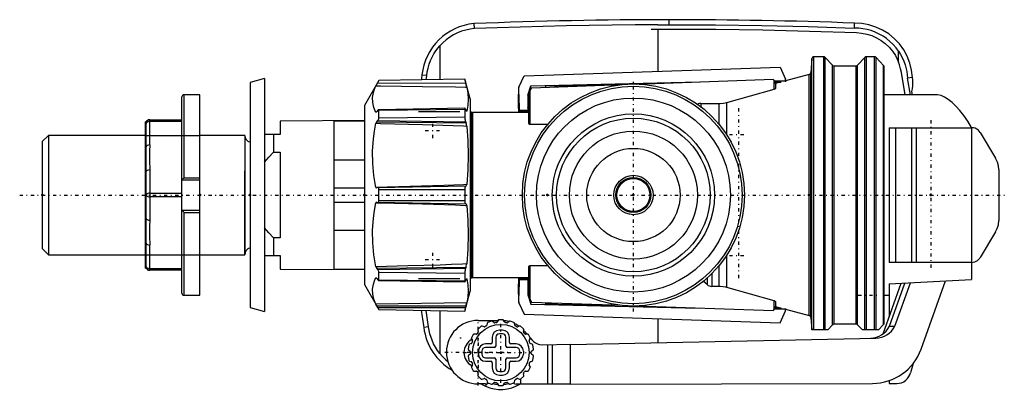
# Model space of a CAD drawing. Header units: millimetres. Extents: x -86 to 52, y -27 to 24.
import ezdxf

# ---------------------------------------------------------------- set-up
doc = ezdxf.new("R2010")
doc.units = ezdxf.units.MM
doc.linetypes.add('Center', pattern=[1.5, 0.45, -0.5, 0.05, -0.5])
for name, color, linetype, lineweight in [('050', 1, 'Continuous', 25), ('2d ConnectionPoints', 7, 'Continuous', 50), ('GEW', 4, 'Continuous', 25), ('MITTE', 6, 'Center', 25)]:
    doc.layers.add(name, color=color, linetype=linetype, lineweight=lineweight)

# ---------------------------------------------------------------- blocks, each defined once
blk = doc.blocks.new('4_136_724_00_3_Kolben_mit_D15_5_0_in_136724_4')
at = {"layer": '050'}
for radius in [2.75, 2.45, 2.31]:
    blk.add_circle((0, 0), radius, dxfattribs=at)
blk = doc.blocks.new('5_136_724_00_3_Beluftungsaufsatz_0_in_136724_4')
at = {"layer": '050'}
for radius in [15.5, 15.18, 13.54, 11.32, 10.72, 8.93, 6.51]:
    blk.add_circle((0, 0), radius, dxfattribs=at)
at = {"layer": 'MITTE'}
blk.add_line((0, -16.27), (0, 16.27), dxfattribs=at)
blk = doc.blocks.new('6_136_724_00_3_Hebel_Stopfen_0_in_136724_4')
at = {"layer": '050'}
for p, q in [((34.84, -19.38), (37.38, -12.3)), ((35.72, -18.31), (37.89, -12.28)), ((36.47, -18.31), (38.66, -12.24)), ((40.15, -21.52), (43.58, -11.99)), ((-21.67, -17.5), (-18.89, -17.5)), ((-15.18, -19.04), (-15.31, -18.89)), ((-15.18, -19.04), (-14.86, -19.41)), ((35.72, -18.31), (36.47, -18.31)), ((-14.41, -19.93), (-14.16, -20.21)), ((-8.79, -20.86), (33.84, -19.99)), ((-12.65, -20.9), (-8.79, -20.82)), ((-11.94, -26.4), (-11.94, -20.89)), ((-11.29, -26.4), (-11.29, -20.87)), ((-8.79, -20.86), (-8.79, -20.82)), ((-8.79, -26.39), (-8.79, -20.86)), ((-15.71, -26.4), (-15.71, -25.64)), ((-20.65, -26.36), (-21.67, -26.36)), ((-8.79, -26.4), (-16.35, -26.4)), ((-14.14, -26.4), (-14.14, -26.4)), ((-8.79, -26.39), (33.39, -26.29))]:
    blk.add_line(p, q, dxfattribs=at)
blk.add_lwpolyline([(-14.16, -20.21), (-13.93, -20.44), (-13.67, -20.62), (-13.4, -20.76), (-13.11, -20.85), (-12.65, -20.9)], dxfattribs=at)
for centre, radius, start, end in [((-21.67, -21.93), 4.43, 90, 270), ((-18.57, -22), 4.5, 74.5608, 84.1305), ((-18.57, -22), 4.5, 54.9574, 63.6592), ((-21.6, -22), 2.05, 117.33, 242.6704), ((-20.65, -25.36), 1, 270, 296.1177), ((-16.35, -25.9), 0.5, 223.6978, 270)]:
    blk.add_arc(centre, radius, start, end, dxfattribs=at)
for centre, major_axis, start_param, end_param in [((33.03, -16.99), (0, -3), 0.02042, 1.114356), ((33.78, -16.99), (0, -3), 0.02042, 1.114356), ((33.37, -19.08), (0, -7.21), 0.00241, 1.22557)]:
    blk.add_ellipse(centre, major_axis=major_axis, ratio=0.999276, start_param=start_param, end_param=end_param, dxfattribs=at)
at = {"layer": 'MITTE'}
for p, q in [((-21.67, -26.58), (-21.67, -17.28)), ((-21.6, -24.15), (-21.6, -19.85)), ((-26.32, -21.93), (-17.02, -21.93)), ((-23.75, -22), (-14.3, -22))]:
    blk.add_line(p, q, dxfattribs=at)
blk = doc.blocks.new('7_136_724_00_3_Gehauseverschluss_0_in_136724_4')
at = {"layer": '050'}
for p, q in [((42.21, 14), (35, 14)), ((35.7, 9.4), (35.7, -9.4)), ((35.7, 9.4), (47.2, 9.4)), ((36.57, 9.4), (36.57, -9.4)), ((38.83, 9.4), (38.83, -9.4)), ((39.46, 9.4), (39.46, -9.4)), ((47.2, 9.4), (47.2, -11.79)), ((48.4, 8.72), (50.55, 5.14)), ((51, 3.54), (51, -3.54)), ((50.55, -5.14), (48.4, -8.72)), ((47.2, -9.4), (35.7, -9.4)), ((35.7, -12.38), (47.2, -11.79)), ((35.7, -12.38), (35.7, -16.99)), ((35, -14), (35.7, -14)), ((39.03, -23.53), (38.69, -24.82)), ((35.7, -25.9), (35.7, -26.3)), ((35.7, -26.31), (36.76, -26.31))]:
    blk.add_line(p, q, dxfattribs=at)
for points in [[(47.2, 9.43), (46.66, 10.3), (46.12, 11.09), (45.57, 11.79), (45.02, 12.4), (44.48, 12.92), (43.95, 13.34), (43.43, 13.66), (42.93, 13.88), (42.45, 13.99), (42.21, 14)], [(48.4, 8.72), (48.1, 9.08), (47.91, 9.21), (47.69, 9.31), (47.45, 9.38), (47.2, 9.4)], [(51, 3.54), (50.96, 4.06), (50.82, 4.58), (50.55, 5.14)], [(50.55, -5.14), (50.78, -4.68), (50.94, -4.16), (51, -3.54)], [(47.2, -9.4), (47.64, -9.33), (48.04, -9.12), (48.35, -8.8), (48.4, -8.72)], [(36.76, -26.3), (37.09, -26.27), (37.42, -26.19), (37.73, -26.05), (38.01, -25.86), (38.25, -25.63), (38.45, -25.35), (38.59, -25.09), (38.69, -24.82)]]:
    blk.add_lwpolyline(points, dxfattribs=at)
at = {"layer": 'MITTE'}
for p, q in [((41.5, 10.45), (41.5, -10.45)), ((13.4, 8.45), (15.6, 8.45)), ((-85.65, 0), (51.77, 0)), ((13.4, -8.45), (15.6, -8.45)), ((31.38, -14), (34.12, -14))]:
    blk.add_line(p, q, dxfattribs=at)
blk = doc.blocks.new('8_136_724_00_3_Kontermutter_0_in_136724_4')
at = {"layer": '050'}
for p, q in [((-60.5, 14), (-62.7, 14)), ((-62.7, 2.42), (-62.7, 14)), ((-60.5, -14), (-60.5, 14)), ((-63, -13.7), (-63, 13.7)), ((-68.1, -10.2), (-68.1, 10.2)), ((-68, 10.2), (-68.1, 10.2)), ((-68, -10.2), (-68, 10.2)), ((-67.5, 10.5), (-63, 10.5)), ((-67.5, 6.99), (-67.5, 10.5)), ((-63, 10.25), (-67.5, 10.25)), ((-67.5, 3.51), (-67.5, -3.51)), ((-62.98, 2.11), (-63, 2.05)), ((-62.98, 2.11), (-60.5, 2.11)), ((-62.7, 2.42), (-60.5, 2.42)), ((-67.5, 0.25), (-63, 0.25)), ((-63, -0.25), (-67.5, -0.25)), ((-62.98, -2.11), (-60.5, -2.11)), ((-62.7, -2.42), (-60.5, -2.42)), ((-62.7, -14), (-62.7, -2.42)), ((-67.5, -10.5), (-67.5, -6.99)), ((-68.1, -10.2), (-68, -10.2)), ((-67.5, -10.25), (-63, -10.25)), ((-63, -10.5), (-67.5, -10.5)), ((-62.7, -14), (-60.5, -14))]:
    blk.add_line(p, q, dxfattribs=at)
for points in [[(-67.5, 6.99), (-67.52, 6.12), (-67.54, 4.82), (-67.5, 3.51)], [(-62.98, 2.11), (-62.94, 2.16), (-62.86, 2.25), (-62.74, 2.38), (-62.7, 2.42), (-62.7, 2.42)], [(-63, -2.05), (-63, -2.06), (-62.98, -2.11)], [(-62.7, -2.42), (-62.7, -2.42), (-62.84, -2.28), (-62.92, -2.19), (-62.97, -2.13), (-62.98, -2.11)], [(-67.5, -3.51), (-67.52, -4.38), (-67.54, -5.68), (-67.5, -6.99)]]:
    blk.add_lwpolyline(points, dxfattribs=at)
for centre, radius, start, end in [((-62.7, 13.7), 0.3, 90, 180), ((-67.54, 10), 0.5, 90, 158.7333), ((-67.5, 10), 0.5, 90, 180), ((-67.5, -10), 0.5, 180, 270), ((-67.54, -10), 0.5, 203.5782, 270), ((-62.7, -13.7), 0.3, 180, 270)]:
    blk.add_arc(centre, radius, start, end, dxfattribs=at)
for centre, start_param, end_param in [((-67.5, 10), 4.712389, 6.283185), ((-67.5, 6.74), 4.712389, 6.283185), ((-67.5, 3.26), 4.712389, 6.283185), ((-67.5, 0), 4.712389, 7.853982), ((-67.5, -3.26), 6.283185, 7.853982), ((-67.5, -6.74), 0, 1.570796), ((-67.5, -10), 6.283185, 7.853982)]:
    blk.add_ellipse(centre, major_axis=(-0.5, 0), ratio=0.5, start_param=start_param, end_param=end_param, dxfattribs=at)
at = {"layer": 'GEW'}
for p, q in [((-68.1, 8.33), (-60.53, 8.33)), ((-68.1, -8.33), (-60.53, -8.33))]:
    blk.add_line(p, q, dxfattribs=at)
blk = doc.blocks.new('9_136_724_00_3_Unterlegscheibe_0_in_136724_4')
at = {"layer": '050'}
for p, q in [((-51.5, 16.25), (-53.5, 15.71)), ((-53.5, 15.71), (-53.5, -15.71)), ((-51.5, 16.25), (-51.5, -16.25)), ((-53.5, -15.71), (-51.5, -16.25))]:
    blk.add_line(p, q, dxfattribs=at)
blk = doc.blocks.new('10_136_724_00_3_PAB_Nippel_0_in_136724_4')
at = {"layer": '050'}
for p, q in [((-37.55, 10.4), (-49.3, 10.33)), ((-49.3, 10.33), (-49.3, 8.43)), ((-41.8, 10.4), (-41.8, -10.4)), ((-41.8, 10.35), (-37.55, 10.35)), ((-81.64, 8.33), (-82.5, 7.47)), ((-81.64, 8.33), (-81.64, -8.33)), ((-68.1, 8.33), (-81.64, 8.33)), ((-54.22, 8.33), (-60.5, 8.33)), ((-54.22, 8.33), (-54.22, -8.33)), ((-49.3, 8.43), (-51.5, 8.43)), ((-50.23, 8.43), (-50.23, 5.97)), ((-82.5, 7.47), (-82.5, -7.47)), ((-50.23, 5.97), (-49.3, 5.99)), ((-49.3, 5.99), (-49.3, -5.99)), ((-41.8, 4.92), (-37.55, 4.92)), ((-41.8, 1), (-37.55, 1)), ((-41.8, -1), (-37.55, -1)), ((-41.8, -4.92), (-37.55, -4.92)), ((-49.3, -5.99), (-50.23, -5.97)), ((-50.23, -5.97), (-50.23, -8.43)), ((-82.5, -7.47), (-81.64, -8.33)), ((-81.64, -8.33), (-68.1, -8.33)), ((-60.5, -8.33), (-54.22, -8.33)), ((-51.5, -8.43), (-49.3, -8.43)), ((-49.3, -8.43), (-49.3, -10.33)), ((-49.3, -10.33), (-37.55, -10.4)), ((-41.8, -10.35), (-37.55, -10.35))]:
    blk.add_line(p, q, dxfattribs=at)
for points in [[(-51.5, 4.59), (-50.88, 5.29), (-50.23, 5.97)], [(-50.23, -5.97), (-50.88, -5.29), (-51.5, -4.59)]]:
    blk.add_lwpolyline(points, dxfattribs=at)
for centre, start, end in [((-53.22, 8.33), 180, 253.7398), ((-53.22, -8.33), 106.2602, 180)]:
    blk.add_arc(centre, 1, start, end, dxfattribs=at)
at = {"layer": 'GEW'}
for p, q in [((-54.22, 8.33), (-54.22, 7.47)), ((-54.22, 8.33), (-54.22, 3.37)), ((-54.22, -3.37), (-54.22, 3.37)), ((-54.22, -8.33), (-54.22, -3.37)), ((-54.22, -8.33), (-54.22, -7.47))]:
    blk.add_line(p, q, dxfattribs=at)
at = {"layer": 'MITTE'}
for p, q in [((-28, 7.95), (-28, 10.05)), ((-29.05, 9), (-26.95, 9)), ((-28, -10.05), (-28, -7.95)), ((-29.05, -9), (-26.95, -9))]:
    blk.add_line(p, q, dxfattribs=at)
blk = doc.blocks.new('11_136_724_00_3_Schwimmer_0_in_136724_4')
at = {"layer": '050'}
for p, q in [((-22.19, 23.23), (-22.24, 23.92)), ((3.43, 23.77), (4.98, 23.77)), ((4.98, 23.77), (4.98, 24.47)), ((30.85, 23.3), (30.86, 23.99)), ((2.5, 23.16), (4.98, 23.16)), ((3.43, 23.14), (3.43, 17.27)), ((-27.02, 20.81), (-27.02, 16.13)), ((37, 18.56), (37, 20.07)), ((-28.84, 16.67), (-29.51, 16.75)), ((-28.92, 16.09), (-28.84, 16.67)), ((37.93, 14), (37.4, 17.08)), ((38.94, 16.41), (38.26, 16.33)), ((38.65, 14), (38.26, 16.33)), ((39, 16.09), (38.94, 16.41)), ((38.95, 14), (38.88, 14.45)), ((-28.58, -18.41), (-28.92, -16.1)), ((-27.02, -16.13), (-27.02, -22.1)), ((3.43, -17.27), (3.43, -20.6)), ((-28.58, -18.41), (-29.25, -18.51)), ((-21.31, -26.36), (-20.65, -26.67)), ((-20.5, -26.35), (-20.65, -26.67))]:
    blk.add_line(p, q, dxfattribs=at)
for points in [[(3.43, 23.76), (0.23, 23.74), (-2.98, 23.71), (-6.18, 23.67), (-9.38, 23.61), (-12.59, 23.54), (-15.79, 23.45), (-19, 23.35), (-22.19, 23.23)], [(4.98, 23.77), (11.45, 23.74), (17.92, 23.65), (24.38, 23.51), (30.85, 23.3)], [(38.94, 16.41), (38.82, 17.43), (38.58, 18.41), (38.2, 19.36), (37.72, 20.26), (37.12, 21.08), (36.42, 21.82), (35.64, 22.48), (34.78, 23.02), (33.85, 23.45), (32.88, 23.76), (31.88, 23.94), (30.86, 23.99)], [(-22.19, 23.23), (-22.79, 23.15), (-23.38, 23.03), (-23.98, 22.85), (-24.56, 22.62), (-25.1, 22.34), (-25.62, 22.03), (-26.12, 21.66), (-26.59, 21.25), (-27.02, 20.81)], [(4.98, 23.16), (11.51, 23.13), (18.05, 23.04), (24.58, 22.88), (31.12, 22.67)], [(37, 20.07), (36.65, 20.56), (36.26, 21.01), (35.81, 21.44), (35.33, 21.83), (34.84, 22.17), (34.31, 22.47), (33.75, 22.73), (33.17, 22.94), (32.61, 23.1), (32.04, 23.21), (31.45, 23.28), (30.85, 23.29)], [(31.12, 22.67), (31.85, 22.61), (32.57, 22.47), (33.26, 22.25), (33.93, 21.95), (34.56, 21.58), (35.14, 21.14), (35.68, 20.64), (36.15, 20.08), (36.56, 19.48), (37, 18.56)], [(-28.84, 16.67), (-28.77, 17.2), (-28.66, 17.72), (-28.5, 18.25), (-28.31, 18.76), (-28.09, 19.24), (-27.84, 19.7), (-27.55, 20.14), (-27.23, 20.56), (-27.02, 20.81)], [(37, 20.07), (37.28, 19.63), (37.53, 19.17), (37.75, 18.67), (37.94, 18.15), (38.15, 17.26), (38.26, 16.33)], [(37.4, 17.08), (37.29, 17.63), (37.14, 18.18), (37, 18.56)], [(38.88, 14.45), (38.93, 14.81), (38.98, 15.23), (39, 15.61), (39, 15.83), (39, 16.09)], [(-27.02, -22.1), (-27.33, -21.69), (-27.62, -21.25), (-27.88, -20.77), (-28.1, -20.27), (-28.4, -19.37), (-28.58, -18.41)], [(-27.02, -22.1), (-26.62, -22.56), (-26.19, -22.98), (-25.89, -23.24)], [(-19.61, -26.32), (-19.26, -26.39), (-18.94, -26.44)], [(-18.06, -26.44), (-17.79, -26.4), (-17.4, -26.32)]]:
    blk.add_lwpolyline(points, dxfattribs=at)
for centre, radius, start, end in [((-21.55, 15.95), 8, 94.9236, 174.2489), ((5.02, -651.78), 676.25, 90.00336, 92.30996), ((4.94, -674.9), 699.37, 87.87599, 89.9967), ((89.8, 0), 120.48, 172.0076, 172.3295), ((89.8, 0), 120.48, 187.6705, 188.8356), ((-21.31, -17.53), 8, 187.0062, 240.0313), ((-18.49, -22.05), 5.1, 244.9394, 301.467)]:
    blk.add_arc(centre, radius, start, end, dxfattribs=at)
at = {"layer": 'MITTE'}
for p, q in [((14.66, 12.1), (14.66, -12.1)), ((-24.16, -19.95), (-24.06, -19.95)), ((-24.11, -20), (-24.11, -19.9))]:
    blk.add_line(p, q, dxfattribs=at)
blk = doc.blocks.new('12_136_724_00_3_Spindel_0_in_136724_4')
at = {"layer": '050'}
for p, q in [((-19.82, -17.61), (-20.31, -17.79)), ((-19.47, -17.8), (-19.67, -17.63)), ((-18.89, -17.49), (-19.02, -17.72)), ((-18.24, -17.42), (-18.76, -17.42)), ((-17.98, -17.72), (-18.11, -17.49)), ((-17.33, -17.63), (-17.53, -17.8)), ((-16.69, -17.79), (-17.18, -17.61)), ((-21.69, -18.8), (-21.65, -19.06)), ((-21.24, -18.32), (-21.64, -18.66)), ((-20.85, -18.39), (-21.1, -18.3)), ((-20.41, -17.9), (-20.45, -18.16)), ((-18.29, -18.86), (-18.71, -18.86)), ((-16.55, -18.16), (-16.59, -17.9)), ((-15.9, -18.3), (-16.15, -18.39)), ((-15.36, -18.66), (-15.76, -18.32)), ((-15.35, -19.06), (-15.31, -18.8)), ((-22.34, -19.48), (-22.6, -19.94)), ((-22.6, -20.08), (-22.46, -20.32)), ((-21.94, -19.41), (-22.21, -19.41)), ((-19.71, -19.86), (-19.71, -20.59)), ((-19.21, -19.86), (-19.21, -21.09)), ((-18.29, -19.36), (-18.71, -19.36)), ((-17.79, -21.09), (-17.79, -19.86)), ((-17.29, -20.59), (-17.29, -19.86)), ((-14.79, -19.41), (-15.06, -19.41)), ((-14.4, -19.94), (-14.66, -19.48)), ((-14.54, -20.32), (-14.4, -20.08)), ((-22.97, -20.95), (-23.06, -21.46)), ((-23, -21.6), (-22.8, -21.77)), ((-22.62, -20.74), (-22.87, -20.83)), ((-21.64, -21.79), (-21.64, -22.21)), ((-21.14, -21.79), (-21.14, -22.21)), ((-19.91, -20.79), (-20.64, -20.79)), ((-19.41, -21.29), (-20.64, -21.29)), ((-16.36, -21.29), (-17.59, -21.29)), ((-16.36, -20.79), (-17.09, -20.79)), ((-15.86, -22.21), (-15.86, -21.79)), ((-15.36, -21.79), (-15.36, -22.21)), ((-14.13, -20.83), (-14.38, -20.74)), ((-14.2, -21.77), (-14, -21.6)), ((-13.94, -21.46), (-14.03, -20.95)), ((-23.06, -22.54), (-22.97, -23.05)), ((-22.8, -22.23), (-23, -22.4)), ((-22.87, -23.17), (-22.62, -23.26)), ((-20.64, -22.71), (-19.41, -22.71)), ((-20.64, -23.21), (-19.91, -23.21)), ((-19.21, -22.91), (-19.21, -24.14)), ((-17.79, -24.14), (-17.79, -22.91)), ((-17.59, -22.71), (-16.36, -22.71)), ((-17.09, -23.21), (-16.36, -23.21)), ((-14.38, -23.26), (-14.13, -23.17)), ((-14, -22.4), (-14.2, -22.23)), ((-14.03, -23.05), (-13.94, -22.54)), ((-22.46, -23.68), (-22.6, -23.92)), ((-22.6, -24.06), (-22.34, -24.52)), ((-22.21, -24.59), (-21.94, -24.59)), ((-19.71, -23.41), (-19.71, -24.14)), ((-18.71, -24.64), (-18.29, -24.64)), ((-17.29, -24.14), (-17.29, -23.41)), ((-15.06, -24.59), (-14.79, -24.59)), ((-14.66, -24.52), (-14.4, -24.06)), ((-14.4, -23.92), (-14.54, -23.68)), ((-21.65, -24.94), (-21.69, -25.2)), ((-21.64, -25.34), (-21.24, -25.68)), ((-21.1, -25.7), (-20.85, -25.61)), ((-20.45, -25.84), (-20.41, -26.1)), ((-18.71, -25.14), (-18.29, -25.14)), ((-16.59, -26.1), (-16.55, -25.84)), ((-16.15, -25.61), (-15.9, -25.7)), ((-15.76, -25.68), (-15.36, -25.34)), ((-15.31, -25.2), (-15.35, -24.94)), ((-20.31, -26.21), (-19.82, -26.39)), ((-19.67, -26.37), (-19.47, -26.2)), ((-19.02, -26.28), (-18.89, -26.51)), ((-18.76, -26.58), (-18.24, -26.58)), ((-18.11, -26.51), (-17.98, -26.28)), ((-17.53, -26.2), (-17.33, -26.37)), ((-17.18, -26.39), (-16.69, -26.21))]:
    blk.add_line(p, q, dxfattribs=at)
for points in [[(-20.31, -17.79), (-20.35, -17.8), (-20.37, -17.83), (-20.4, -17.87), (-20.41, -17.9)], [(-19.67, -17.63), (-19.72, -17.61), (-19.76, -17.6), (-19.8, -17.6), (-19.82, -17.61)], [(-19.47, -17.8), (-19.43, -17.83), (-19.39, -17.84), (-19.35, -17.84), (-19.34, -17.83)], [(-19.13, -17.8), (-19.09, -17.79), (-19.06, -17.77), (-19.03, -17.73), (-19.02, -17.72)], [(-18.76, -17.42), (-18.8, -17.43), (-18.83, -17.44), (-18.87, -17.47), (-18.89, -17.49)], [(-18.11, -17.49), (-18.14, -17.46), (-18.18, -17.43), (-18.21, -17.42), (-18.24, -17.42)], [(-17.98, -17.72), (-17.95, -17.76), (-17.91, -17.78), (-17.88, -17.8), (-17.87, -17.8)], [(-17.66, -17.83), (-17.62, -17.84), (-17.58, -17.83), (-17.54, -17.81), (-17.53, -17.8)], [(-17.18, -17.61), (-17.22, -17.6), (-17.25, -17.6), (-17.3, -17.61), (-17.33, -17.63)], [(-16.59, -17.9), (-16.61, -17.85), (-16.64, -17.82), (-16.67, -17.8), (-16.69, -17.79)], [(-21.64, -18.66), (-21.67, -18.69), (-21.69, -18.72), (-21.7, -18.76), (-21.69, -18.8)], [(-21.68, -19.19), (-21.66, -19.15), (-21.65, -19.12), (-21.65, -19.07), (-21.65, -19.06)], [(-21.1, -18.3), (-21.15, -18.29), (-21.19, -18.29), (-21.22, -18.31), (-21.24, -18.32)], [(-20.85, -18.39), (-20.8, -18.4), (-20.76, -18.39), (-20.73, -18.38), (-20.72, -18.38)], [(-20.53, -18.27), (-20.5, -18.24), (-20.48, -18.21), (-20.46, -18.17), (-20.45, -18.16)], [(-16.55, -18.16), (-16.53, -18.21), (-16.51, -18.24), (-16.48, -18.26), (-16.47, -18.27)], [(-16.28, -18.38), (-16.25, -18.39), (-16.21, -18.4), (-16.16, -18.39), (-16.15, -18.39)], [(-15.76, -18.32), (-15.79, -18.3), (-15.82, -18.29), (-15.87, -18.29), (-15.9, -18.3)], [(-15.31, -18.8), (-15.31, -18.75), (-15.32, -18.71), (-15.34, -18.68), (-15.36, -18.66)], [(-15.35, -19.06), (-15.35, -19.11), (-15.34, -19.15), (-15.32, -19.18), (-15.32, -19.19)], [(-22.6, -19.94), (-22.61, -19.97), (-22.62, -20.01), (-22.61, -20.05), (-22.6, -20.08)], [(-22.46, -20.44), (-22.45, -20.41), (-22.45, -20.37), (-22.46, -20.32), (-22.46, -20.32)], [(-22.21, -19.41), (-22.26, -19.42), (-22.29, -19.44), (-22.32, -19.46), (-22.34, -19.48)], [(-21.94, -19.41), (-21.89, -19.4), (-21.86, -19.38), (-21.83, -19.36), (-21.82, -19.35)], [(-15.18, -19.35), (-15.15, -19.38), (-15.12, -19.4), (-15.07, -19.41), (-15.06, -19.41)], [(-14.66, -19.48), (-14.69, -19.45), (-14.72, -19.43), (-14.76, -19.41), (-14.79, -19.41)], [(-14.54, -20.32), (-14.55, -20.36), (-14.55, -20.4), (-14.55, -20.44), (-14.54, -20.44)], [(-14.4, -20.08), (-14.39, -20.04), (-14.38, -19.99), (-14.39, -19.96), (-14.4, -19.94)], [(-23.06, -21.46), (-23.06, -21.5), (-23.05, -21.54), (-23.03, -21.58), (-23, -21.6)], [(-22.87, -20.83), (-22.91, -20.86), (-22.94, -20.89), (-22.96, -20.92), (-22.97, -20.95)], [(-22.75, -21.89), (-22.75, -21.85), (-22.77, -21.82), (-22.79, -21.78), (-22.8, -21.77)], [(-22.62, -20.74), (-22.58, -20.72), (-22.55, -20.69), (-22.53, -20.66), (-22.53, -20.65)], [(-14.47, -20.65), (-14.45, -20.68), (-14.43, -20.71), (-14.39, -20.74), (-14.38, -20.74)], [(-14.2, -21.77), (-14.23, -21.81), (-14.25, -21.85), (-14.25, -21.88), (-14.25, -21.89)], [(-14.03, -20.95), (-14.05, -20.91), (-14.07, -20.88), (-14.1, -20.85), (-14.13, -20.83)], [(-14, -21.6), (-13.96, -21.56), (-13.95, -21.52), (-13.94, -21.49), (-13.94, -21.46)], [(-23, -22.4), (-23.04, -22.44), (-23.05, -22.48), (-23.06, -22.51), (-23.06, -22.54)], [(-22.97, -23.05), (-22.95, -23.09), (-22.93, -23.12), (-22.9, -23.15), (-22.87, -23.17)], [(-22.8, -22.23), (-22.77, -22.19), (-22.75, -22.15), (-22.75, -22.12), (-22.75, -22.11)], [(-22.53, -23.35), (-22.55, -23.32), (-22.57, -23.29), (-22.61, -23.26), (-22.62, -23.26)], [(-14.38, -23.26), (-14.42, -23.28), (-14.45, -23.31), (-14.47, -23.34), (-14.47, -23.35)], [(-14.25, -22.11), (-14.25, -22.15), (-14.23, -22.18), (-14.21, -22.22), (-14.2, -22.23)], [(-14.13, -23.17), (-14.09, -23.14), (-14.06, -23.11), (-14.04, -23.08), (-14.03, -23.05)], [(-13.94, -22.54), (-13.94, -22.5), (-13.95, -22.46), (-13.97, -22.42), (-14, -22.4)], [(-22.6, -23.92), (-22.61, -23.96), (-22.62, -24.01), (-22.61, -24.04), (-22.6, -24.06)], [(-22.46, -23.68), (-22.45, -23.64), (-22.45, -23.6), (-22.45, -23.56), (-22.46, -23.56)], [(-22.34, -24.52), (-22.31, -24.55), (-22.28, -24.57), (-22.24, -24.59), (-22.21, -24.59)], [(-21.82, -24.65), (-21.85, -24.62), (-21.88, -24.6), (-21.93, -24.59), (-21.94, -24.59)], [(-15.06, -24.59), (-15.11, -24.6), (-15.14, -24.62), (-15.17, -24.64), (-15.18, -24.65)], [(-14.79, -24.59), (-14.74, -24.58), (-14.71, -24.56), (-14.68, -24.54), (-14.66, -24.52)], [(-14.54, -23.56), (-14.55, -23.59), (-14.55, -23.63), (-14.54, -23.68), (-14.54, -23.68)], [(-14.4, -24.06), (-14.39, -24.03), (-14.38, -23.99), (-14.39, -23.95), (-14.4, -23.92)], [(-21.69, -25.2), (-21.69, -25.25), (-21.68, -25.29), (-21.66, -25.32), (-21.64, -25.34)], [(-21.65, -24.94), (-21.65, -24.89), (-21.66, -24.85), (-21.68, -24.82), (-21.68, -24.81)], [(-21.24, -25.68), (-21.21, -25.7), (-21.18, -25.71), (-21.13, -25.71), (-21.1, -25.7)], [(-20.72, -25.62), (-20.75, -25.61), (-20.79, -25.6), (-20.84, -25.61), (-20.85, -25.61)], [(-20.45, -25.84), (-20.47, -25.79), (-20.49, -25.76), (-20.52, -25.74), (-20.53, -25.73)], [(-20.41, -26.1), (-20.39, -26.15), (-20.36, -26.18), (-20.33, -26.2), (-20.31, -26.21)], [(-16.69, -26.21), (-16.65, -26.2), (-16.63, -26.17), (-16.6, -26.13), (-16.59, -26.1)], [(-16.47, -25.73), (-16.5, -25.76), (-16.52, -25.79), (-16.54, -25.83), (-16.55, -25.84)], [(-16.15, -25.61), (-16.2, -25.6), (-16.24, -25.61), (-16.27, -25.62), (-16.28, -25.62)], [(-15.9, -25.7), (-15.85, -25.71), (-15.81, -25.71), (-15.78, -25.69), (-15.76, -25.68)], [(-15.36, -25.34), (-15.33, -25.31), (-15.31, -25.28), (-15.3, -25.24), (-15.31, -25.2)], [(-15.32, -24.81), (-15.34, -24.85), (-15.35, -24.88), (-15.35, -24.93), (-15.35, -24.94)], [(-19.82, -26.39), (-19.78, -26.4), (-19.75, -26.4), (-19.7, -26.39), (-19.67, -26.37)], [(-19.34, -26.17), (-19.38, -26.16), (-19.42, -26.17), (-19.46, -26.19), (-19.47, -26.2)], [(-19.02, -26.28), (-19.05, -26.24), (-19.09, -26.22), (-19.12, -26.2), (-19.13, -26.2)], [(-18.89, -26.51), (-18.86, -26.54), (-18.82, -26.57), (-18.79, -26.58), (-18.76, -26.58)], [(-18.24, -26.58), (-18.2, -26.57), (-18.17, -26.56), (-18.13, -26.53), (-18.11, -26.51)], [(-17.87, -26.2), (-17.91, -26.21), (-17.94, -26.23), (-17.97, -26.27), (-17.98, -26.28)], [(-17.53, -26.2), (-17.57, -26.17), (-17.61, -26.16), (-17.65, -26.16), (-17.66, -26.17)], [(-17.33, -26.37), (-17.28, -26.39), (-17.24, -26.4), (-17.2, -26.4), (-17.18, -26.39)]]:
    blk.add_lwpolyline(points, dxfattribs=at)
blk.add_circle((-18.5, -22), 3.95, dxfattribs=at)
for centre, radius, start, end in [((-18.5, -22), 4.25, 98.5322, 101.4678), ((-18.5, -22), 4.25, 78.5322, 81.4678), ((-18.5, -22), 4.25, 138.5322, 141.4678), ((-18.5, -22), 4.25, 118.5322, 121.4678), ((-18.71, -19.86), 1, 90, 180), ((-18.29, -19.86), 1, 0, 90), ((-18.5, -22), 4.25, 58.5322, 61.4678), ((-18.5, -22), 4.25, 38.5322, 41.4678), ((-18.5, -22), 4.25, 158.5322, 161.4678), ((-19.91, -20.59), 0.2, 270, 360), ((-18.71, -19.86), 0.5, 90, 180), ((-18.29, -19.86), 0.5, 360, 90), ((-17.09, -20.59), 0.2, 180, 270), ((-18.5, -22), 4.25, 18.5322, 21.4678), ((-18.5, -22), 4.25, 178.5322, 181.4678), ((-20.64, -21.79), 1, 90, 180), ((-20.64, -21.79), 0.5, 90, 180), ((-19.41, -21.09), 0.2, 270, 360), ((-17.59, -21.09), 0.2, 180, 270), ((-16.36, -21.79), 1, 0, 90), ((-16.36, -21.79), 0.5, 0, 90), ((-18.5, -22), 4.25, 358.5322, 1.4678), ((-18.5, -22), 4.25, 198.5322, 201.4678), ((-20.64, -22.21), 1, 180, 270), ((-20.64, -22.21), 0.5, 180, 270), ((-19.91, -23.41), 0.2, 0, 90), ((-19.41, -22.91), 0.2, 0, 90), ((-17.59, -22.91), 0.2, 90, 180), ((-17.09, -23.41), 0.2, 90, 180), ((-16.36, -22.21), 0.5, 270, 360), ((-16.36, -22.21), 1, 270, 0), ((-18.5, -22), 4.25, 338.5322, 341.4678), ((-18.5, -22), 4.25, 218.5322, 221.4678), ((-18.71, -24.14), 1, 180, 270), ((-18.71, -24.14), 0.5, 180, 270), ((-18.29, -24.14), 0.5, 270, 0), ((-18.29, -24.14), 1, 270, 360), ((-18.5, -22), 4.25, 318.5322, 321.4678), ((-18.5, -22), 4.25, 238.5322, 241.4678), ((-18.5, -22), 4.25, 298.5322, 301.4678), ((-18.5, -22), 4.25, 258.5322, 261.4678), ((-18.5, -22), 4.25, 278.5322, 281.4678)]:
    blk.add_arc(centre, radius, start, end, dxfattribs=at)
at = {"layer": 'MITTE'}
blk.add_line((-18.5, -26.2), (-18.5, -17.8), dxfattribs=at)
blk = doc.blocks.new('13_136_724_00_3_Einlaufrohr_0_in_136724_4')
at = {"layer": '050'}
for p, q in [((-16.01, 15.05), (-15.25, 16.62)), ((-15.25, 16.62), (20.5, 17.86)), ((20.5, 17.86), (21.22, 16.18)), ((-14.75, 13.93), (-14.3, 15.25)), ((-14.3, 15.25), (9.17, 15.8)), ((-14.3, 14.78), (-14.3, 15.25)), ((-10.95, 15.28), (-12.29, 15.24)), ((-12.29, 15.24), (-12.29, 15.05)), ((-10.95, 15.24), (-12.27, 15.24)), ((-10.95, 15.28), (-10.95, 15.09)), ((-3.17, 15.38), (-10.69, 15.21)), ((19.56, 16.04), (19.59, 16.04)), ((19.59, 16.04), (19.64, 15.9)), ((19.64, 15.89), (19.64, 15.9)), ((21.21, 15.9), (19.64, 15.9)), ((19.7, 15.76), (20.59, 15.76)), ((21.21, 15.9), (21.21, 15.82)), ((21.23, 15.95), (21.22, 16.18)), ((-14.75, 13.93), (-14.75, 11.5)), ((-14.75, 12.15), (-14.6, 12.55)), ((-15.88, 11.86), (-15.91, 11.7)), ((-14.75, 11.7), (-15.91, 11.7)), ((-15.88, 11.86), (-14.75, 11.86)), ((-14.75, -11.7), (-15.91, -11.7)), ((-15.91, -11.7), (-15.88, -11.86)), ((-14.75, -11.86), (-15.88, -11.86)), ((-14.75, -11.5), (-14.75, -13.93)), ((-14.75, -12.15), (-14.6, -12.55)), ((-16.01, -15.05), (-15.25, -16.62)), ((-14.75, -13.93), (-14.3, -15.25)), ((-14.3, -15.25), (-14.3, -14.78)), ((-12.29, -15.05), (-12.29, -15.24)), ((-10.95, -15.09), (-10.95, -15.28)), ((-14.3, -15.25), (9.17, -15.8)), ((-12.29, -15.24), (-10.95, -15.28)), ((-10.95, -15.24), (-12.27, -15.24)), ((-10.69, -15.21), (-3.17, -15.38)), ((19.56, -16.04), (19.59, -16.04)), ((19.59, -16.04), (19.64, -15.9)), ((19.64, -15.9), (19.64, -15.89)), ((19.64, -15.9), (21.21, -15.9)), ((19.7, -15.76), (20.59, -15.76)), ((20.5, -17.86), (21.22, -16.18)), ((21.21, -15.82), (21.21, -15.9)), ((21.22, -16.18), (21.23, -15.94)), ((-15.25, -16.62), (20.5, -17.86))]:
    blk.add_line(p, q, dxfattribs=at)
for points in [[(-10.69, 15.21), (-10.79, 15.2), (-10.88, 15.2), (-10.94, 15.19), (-10.95, 15.19)], [(-10.95, 15.12), (-10.92, 15.12), (-10.87, 15.12)], [(-2.87, 15.38), (-2.89, 15.38), (-2.94, 15.38), (-3.01, 15.38), (-3.1, 15.38), (-3.17, 15.38)], [(-16.01, 15.05), (-16.02, 14.87), (-16.04, 14.38), (-16.06, 13.82), (-16.07, 13.13)], [(-16.07, 13.13), (-16.07, 13), (-16.07, 12.72), (-16.06, 12.31), (-16.04, 11.75), (-16.04, 11.51)], [(-15.91, 11.7), (-15.91, 11.63), (-15.91, 11.5)], [(-16.04, -11.5), (-16.04, -11.54), (-16.05, -12.12), (-16.06, -12.57), (-16.07, -12.9), (-16.07, -13.05), (-16.07, -13.13)], [(-15.91, -11.51), (-15.91, -11.61), (-15.91, -11.7)], [(-16.07, -13.13), (-16.07, -13.53), (-16.05, -14.21), (-16.03, -14.69), (-16.01, -15.05)], [(-10.87, -15.12), (-10.88, -15.12), (-10.94, -15.12), (-10.95, -15.12)], [(-10.95, -15.19), (-10.92, -15.2), (-10.85, -15.2), (-10.76, -15.2), (-10.69, -15.21)], [(-3.17, -15.38), (-3.07, -15.38), (-2.98, -15.38), (-2.92, -15.38), (-2.88, -15.38), (-2.87, -15.38)]]:
    blk.add_lwpolyline(points, dxfattribs=at)
for centre, start, end in [((-256.82, 4.14), 1.8349, 2.5947), ((-256.82, -4.14), 357.4053, 358.1651)]:
    blk.add_arc(centre, 241.06, start, end, dxfattribs=at)
blk = doc.blocks.new('14_136_724_00_3_Uberwurfmutter_0_in_136724_4')
at = {"layer": '050'}
for p, q in [((-35.54, 15.98), (-37.55, 12.5)), ((-35.72, 15.64), (-35.95, 15.23)), ((-35.72, 15.64), (-23.39, 15.6)), ((-23.54, 16.19), (-35.54, 15.98)), ((-22.8, 13.43), (-23.54, 16.19)), ((-37.55, 12.5), (-37.55, -12.5)), ((-22.8, 13.43), (-22.8, -13.43)), ((-35.68, 11.83), (-35.81, 11.67)), ((-23.51, 12.12), (-35.57, 11.91)), ((-35.53, 11.83), (-23.54, 11.98)), ((-35.53, 10.77), (-35.53, 11.83)), ((-23.54, 11.98), (-23.54, 10.92)), ((-23.36, 11.82), (-23.42, 11.98)), ((-35.81, 10.22), (-35.96, 10.01)), ((-35.81, 10.22), (-35.68, 10.38)), ((-35.81, 10.22), (-23.36, 10.07)), ((-35.68, 10.38), (-23.42, 10.23)), ((-35.53, 10.77), (-23.54, 10.92)), ((-23.42, 10.23), (-23.36, 10.07)), ((-23.36, 1.24), (-35.81, 1.02)), ((-35.53, -0.75), (-35.53, 0.75)), ((-35.53, 0.75), (-23.54, 0.75)), ((-23.54, 0.75), (-23.54, -0.75)), ((-35.81, -1.02), (-35.96, -1.07)), ((-35.81, -1.02), (-23.36, -1.24)), ((-35.53, -0.75), (-23.54, -0.75)), ((-35.81, -10.22), (-23.36, -10.07)), ((-35.68, -10.38), (-35.81, -10.22)), ((-35.68, -10.38), (-23.42, -10.23)), ((-35.53, -10.77), (-23.54, -10.92)), ((-35.53, -11.83), (-35.53, -10.77)), ((-23.54, -10.92), (-23.54, -11.98)), ((-23.36, -10.07), (-23.42, -10.23)), ((-35.81, -11.67), (-35.96, -11.52)), ((-35.81, -11.67), (-35.68, -11.83)), ((-35.57, -11.91), (-23.51, -12.12)), ((-35.53, -11.83), (-23.54, -11.98)), ((-23.42, -11.98), (-23.36, -11.82)), ((-23.27, -11.69), (-23.25, -11.69)), ((-37.55, -12.5), (-35.54, -15.98)), ((-23.54, -16.19), (-22.8, -13.43)), ((-23.25, -15.05), (-35.96, -15.22)), ((-35.68, -15.7), (-35.96, -15.22)), ((-35.81, -15.48), (-23.36, -15.48)), ((-35.68, -15.7), (-23.42, -15.7)), ((-35.54, -15.98), (-23.54, -16.19)), ((-23.36, -15.48), (-23.42, -15.7))]:
    blk.add_line(p, q, dxfattribs=at)
for points in [[(-35.96, 11.52), (-36.23, 12.2), (-36.38, 12.9), (-36.4, 13.61), (-36.29, 14.32), (-36.15, 14.77), (-35.95, 15.23)], [(-35.95, 15.23), (-35.29, 15.22), (-29.44, 15.16), (-24.84, 15.1), (-23.41, 15.07), (-23.25, 15.06)], [(-35.72, 15.64), (-35.68, 15.71), (-35.62, 15.81), (-35.57, 15.9), (-35.54, 15.96), (-35.53, 15.98), (-35.53, 15.98)], [(-23.54, 16.19), (-23.54, 16.16), (-23.52, 16.09), (-23.49, 15.97), (-23.45, 15.82), (-23.41, 15.66), (-23.39, 15.6)], [(-23.25, 15.06), (-23.27, 15.11), (-23.3, 15.24), (-23.34, 15.39), (-23.38, 15.57), (-23.39, 15.6)], [(-23.25, 15.06), (-23.12, 14.22), (-23.08, 13.38), (-23.12, 12.53), (-23.25, 11.69)], [(-35.96, 11.52), (-35.91, 11.56), (-35.81, 11.67)], [(-35.57, 11.91), (-35.61, 11.9), (-35.65, 11.86), (-35.68, 11.83)], [(-35.53, 11.83), (-35.53, 11.86), (-35.55, 11.9), (-35.57, 11.91), (-35.57, 11.91)], [(-23.51, 12.12), (-23.53, 12.11), (-23.54, 12.04), (-23.54, 11.98)], [(-23.42, 11.98), (-23.46, 12.07), (-23.5, 12.12), (-23.51, 12.12)], [(-23.36, 11.82), (-23.32, 11.73), (-23.28, 11.68), (-23.27, 11.67)], [(-35.96, 1.07), (-36.23, 2.73), (-36.38, 4.4), (-36.4, 6.11), (-36.29, 7.83), (-36.15, 8.92), (-35.96, 10.01)], [(-35.96, 10.01), (-35.29, 9.99), (-29.44, 9.85), (-26.59, 9.77), (-23.73, 9.64), (-23.25, 9.6)], [(-35.68, 10.38), (-35.63, 10.45), (-35.58, 10.55), (-35.55, 10.66), (-35.53, 10.74), (-35.53, 10.77)], [(-23.54, 10.92), (-23.54, 10.8), (-23.52, 10.65), (-23.49, 10.49), (-23.46, 10.33), (-23.42, 10.23)], [(-23.25, 9.6), (-23.27, 9.73), (-23.31, 9.9), (-23.35, 10.04), (-23.36, 10.07)], [(-23.25, 9.6), (-23.12, 7.58), (-23.08, 5.55), (-23.12, 3.51), (-23.25, 1.48)], [(-23.25, 1.48), (-23.69, 1.44), (-25.04, 1.37), (-26.39, 1.32), (-31.17, 1.18), (-35.96, 1.07)], [(-23.36, 1.24), (-23.32, 1.27), (-23.28, 1.36), (-23.25, 1.48)], [(-35.96, 1.07), (-35.95, 1.06), (-35.81, 1.02)], [(-35.53, 0.75), (-35.54, 0.83), (-35.55, 0.9), (-35.58, 0.96), (-35.63, 1.01), (-35.68, 1.03)], [(-23.42, 1.24), (-23.46, 1.21), (-23.5, 1.12), (-23.53, 1), (-23.54, 0.84), (-23.54, 0.75)], [(-35.96, -10.01), (-36.23, -8.35), (-36.38, -6.67), (-36.4, -4.96), (-36.29, -3.25), (-36.15, -2.16), (-35.96, -1.07)], [(-35.96, -1.07), (-35.29, -1.08), (-29.44, -1.23), (-24.84, -1.38), (-23.41, -1.46), (-23.25, -1.48)], [(-35.68, -1.03), (-35.62, -1), (-35.57, -0.94), (-35.54, -0.85), (-35.53, -0.76), (-35.53, -0.75)], [(-23.54, -0.75), (-23.54, -0.91), (-23.52, -1.05), (-23.49, -1.16), (-23.45, -1.22), (-23.42, -1.24)], [(-23.25, -1.48), (-23.26, -1.41), (-23.3, -1.31), (-23.34, -1.25), (-23.36, -1.24)], [(-23.25, -1.48), (-23.12, -3.5), (-23.08, -5.52), (-23.12, -7.56), (-23.25, -9.6)], [(-23.25, -9.6), (-23.83, -9.64), (-25.4, -9.72), (-26.96, -9.77), (-31.46, -9.9), (-35.96, -10.01)], [(-23.36, -10.07), (-23.32, -9.93), (-23.28, -9.76), (-23.25, -9.6)], [(-35.96, -10.01), (-35.91, -10.08), (-35.81, -10.22)], [(-35.53, -10.77), (-35.53, -10.73), (-35.55, -10.66), (-35.57, -10.58), (-35.61, -10.5), (-35.65, -10.41), (-35.68, -10.38)], [(-23.42, -10.23), (-23.46, -10.35), (-23.5, -10.52), (-23.53, -10.69), (-23.54, -10.84), (-23.54, -10.92)], [(-35.96, -15.22), (-36.23, -14.53), (-36.38, -13.84), (-36.4, -13.13), (-36.29, -12.42), (-36.15, -11.97), (-35.96, -11.52)], [(-35.68, -11.83), (-35.63, -11.88), (-35.58, -11.91), (-35.57, -11.91)], [(-35.57, -11.91), (-35.55, -11.9), (-35.53, -11.85), (-35.53, -11.83)], [(-23.54, -11.98), (-23.54, -12.06), (-23.52, -12.11), (-23.51, -12.12)], [(-23.51, -12.12), (-23.49, -12.11), (-23.46, -12.06), (-23.42, -11.98)], [(-23.27, -11.67), (-23.27, -11.67), (-23.31, -11.71), (-23.35, -11.8), (-23.36, -11.82)], [(-23.25, -11.69), (-23.12, -12.52), (-23.08, -13.36), (-23.12, -14.21), (-23.25, -15.05)], [(-23.36, -15.48), (-23.32, -15.31), (-23.28, -15.15), (-23.25, -15.05)], [(-35.53, -15.98), (-35.54, -15.97), (-35.55, -15.93), (-35.58, -15.88), (-35.63, -15.8), (-35.68, -15.7)], [(-23.42, -15.7), (-23.46, -15.87), (-23.5, -16.01), (-23.53, -16.12), (-23.54, -16.18), (-23.54, -16.19)]]:
    blk.add_lwpolyline(points, dxfattribs=at)
blk = doc.blocks.new('15_136_724_00_3_Gehause_0_in_136724_4')
at = {"layer": '050'}
for p, q in [((26.56, 19.3), (25.2, 19.3)), ((25.2, -18.82), (25.2, 19.3)), ((26.56, -18.82), (26.56, 19.3)), ((33.66, 19.3), (32.54, 19.3)), ((32.54, -18.82), (32.54, 19.3)), ((33.66, -18.82), (33.66, 19.3)), ((24.9, 19.02), (24.77, 17.09)), ((24.9, -18.82), (24.9, 19.02)), ((27.81, 18.1), (26.78, 19.2)), ((26.78, -18.82), (26.78, 19.2)), ((27.81, -18.1), (27.81, 18.1)), ((31.07, 18), (28.03, 18)), ((28.03, -18), (28.03, 18)), ((31.07, -18), (31.07, 18)), ((32.32, 19.2), (31.29, 18.1)), ((31.29, -18.1), (31.29, 18.1)), ((32.32, -18.82), (32.32, 19.2)), ((34.92, 18.09), (33.88, 19.2)), ((33.88, -18.82), (33.88, 19.2)), ((34.92, -18.09), (34.92, 18.09)), ((35, -17.88), (35, 17.88)), ((24.54, 16.82), (21.23, 15.93)), ((24.54, -16.82), (24.54, 16.82)), ((24.77, -17.09), (24.77, 17.09)), ((-14.2, 14.98), (-1.56, 15.42)), ((-10.87, 15.1), (-10.87, 15.2)), ((-10.57, 15.11), (-10.57, 15.21)), ((-3.39, 15.36), (-3.39, 15.38)), ((-3.09, 15.37), (-3.09, 15.38)), ((0.48, 15.49), (19.5, 16.16)), ((19.5, 16.16), (19.86, 15.45)), ((19.66, 14.79), (19.66, 15.84)), ((20.62, 15.77), (19.81, 15.55)), ((19.86, 14.9), (19.86, 15.45)), ((-14.6, 14.17), (-14.2, 14.98)), ((-14.6, 9.99), (-14.6, 14.17)), ((-14.4, 9.87), (-14.4, 14.57)), ((13.02, 12.91), (19.66, 14.79)), ((9.39, 12.76), (11.99, 12.76)), ((9.39, 12.76), (9.39, 12.33)), ((11.99, 9.82), (11.99, 12.76)), ((13.02, 8.4), (13.02, 12.91)), ((-22.68, 11.58), (-22.8, 11.58)), ((-22.68, 11.58), (-22.68, -11.58)), ((-22.56, 11.54), (-22.56, -11.54)), ((-14.6, 11.5), (-22.44, 11.5)), ((-22.44, 11.5), (-22.44, -11.5)), ((-14.4, 9.87), (-11.95, 9.87)), ((13.02, -12.91), (13.02, -8.4)), ((-14.6, -14.17), (-14.6, -9.99)), ((-14.4, -14.57), (-14.4, -9.87)), ((-11.95, -9.87), (-14.4, -9.87)), ((10.94, -10.98), (10.94, -12.76)), ((11.99, -12.76), (11.99, -9.82)), ((-22.8, -11.58), (-22.68, -11.58)), ((-22.44, -11.5), (-14.6, -11.5)), ((10.3, -12.51), (9.75, -12.02)), ((10.3, -11.58), (10.3, -12.51)), ((11.99, -12.76), (10.94, -12.76)), ((19.66, -14.79), (13.02, -12.91)), ((-14.6, -14.17), (-14.2, -14.98)), ((-1.56, -15.42), (-14.2, -14.98)), ((-10.87, -15.2), (-10.87, -15.1)), ((-10.57, -15.21), (-10.57, -15.11)), ((19.66, -15.84), (19.66, -14.79)), ((19.86, -15.45), (19.86, -14.9)), ((-3.39, -15.38), (-3.39, -15.36)), ((-3.09, -15.38), (-3.09, -15.37)), ((19.5, -16.16), (0.48, -15.49)), ((19.86, -15.45), (19.5, -16.16)), ((19.81, -15.55), (20.62, -15.77)), ((21.23, -15.93), (24.54, -16.82)), ((24.77, -17.09), (24.89, -18.82)), ((27.13, -18.82), (24.89, -18.82)), ((27.13, -18.82), (27.81, -18.1)), ((28.03, -18), (31.07, -18)), ((31.29, -18.1), (31.97, -18.82)), ((34.23, -18.82), (31.97, -18.82)), ((34.23, -18.82), (34.92, -18.09))]:
    blk.add_line(p, q, dxfattribs=at)
for points in [[(19.66, 14.79), (19.73, 14.81), (19.79, 14.84), (19.83, 14.87), (19.86, 14.89), (19.86, 14.9)], [(9.39, 12.76), (9.23, 12.75), (9.07, 12.71), (8.94, 12.65)], [(11.99, 12.76), (12.12, 12.76), (12.57, 12.81), (13.02, 12.91)], [(-14.6, 9.99), (-14.58, 9.94), (-14.53, 9.9), (-14.48, 9.88), (-14.42, 9.87), (-14.4, 9.87)], [(-14.4, -9.87), (-14.46, -9.88), (-14.51, -9.89), (-14.56, -9.92), (-14.59, -9.95), (-14.6, -9.99)], [(10.3, -12.51), (10.43, -12.61), (10.75, -12.74), (10.94, -12.76)], [(13.02, -12.91), (12.91, -12.88), (12.52, -12.8), (12.12, -12.76), (11.99, -12.76)], [(19.86, -14.9), (19.85, -14.88), (19.81, -14.85), (19.76, -14.82), (19.69, -14.79), (19.66, -14.79)]]:
    blk.add_lwpolyline(points, dxfattribs=at)
for centre, radius, start, end in [((25.2, 19), 0.3, 90, 176), ((26.56, 19), 0.3, 43, 90), ((32.54, 19), 0.3, 90, 137), ((33.66, 19), 0.3, 43, 90), ((28.03, 18.3), 0.3, 223, 270), ((31.07, 18.3), 0.3, 270, 317), ((34.7, 17.88), 0.3, 360, 43), ((24.47, 17.11), 0.3, 285, 356), ((-22.68, 11.38), 0.2, 53.1301, 90), ((-22.44, 11.7), 0.2, 233.1301, 270), ((-22.68, -11.38), 0.2, 270, 306.8699), ((-22.44, -11.7), 0.2, 90, 126.8699), ((24.47, -17.11), 0.3, 4, 75), ((28.03, -18.3), 0.3, 90, 137), ((31.07, -18.3), 0.3, 43, 90), ((34.7, -17.88), 0.3, 317, 0)]:
    blk.add_arc(centre, radius, start, end, dxfattribs=at)
at = {"layer": 'GEW'}
for p, q in [((-30, 11.66), (-24.2, 11.66)), ((-30, -11.66), (-24.2, -11.66))]:
    blk.add_line(p, q, dxfattribs=at)

msp = doc.modelspace()

# ---------------------------------------------------------------- linework, layer by layer
at = {"layer": '2d ConnectionPoints'}
for p in [(-82.5, 0), (-82.5, 0), (-60.5, 0), (-60.5, 0), (-53.5, 0), (-53.5, 0), (-37.55, 0), (-37.55, 0), (-12, 0), (0, 0), (0, 0), (0, 0), (0, 0), (0, 0), (0, 0), (24.5, 0), (24.5, 0), (41.5, 0), (41.5, 0), (0, 0), (0, 0), (0, 0), (0, 0), (0, 0), (0, 0), (0, 0), (-18.5, -22), (-18.5, -22)]:
    msp.add_point(p, dxfattribs=at)

# ---------------------------------------------------------------- block references
for name in ['11_136_724_00_3_Schwimmer_0_in_136724_4', '15_136_724_00_3_Gehause_0_in_136724_4', '13_136_724_00_3_Einlaufrohr_0_in_136724_4', '9_136_724_00_3_Unterlegscheibe_0_in_136724_4', '14_136_724_00_3_Uberwurfmutter_0_in_136724_4', '5_136_724_00_3_Beluftungsaufsatz_0_in_136724_4', '7_136_724_00_3_Gehauseverschluss_0_in_136724_4', '8_136_724_00_3_Kontermutter_0_in_136724_4', '10_136_724_00_3_PAB_Nippel_0_in_136724_4', '4_136_724_00_3_Kolben_mit_D15_5_0_in_136724_4', '6_136_724_00_3_Hebel_Stopfen_0_in_136724_4', '12_136_724_00_3_Spindel_0_in_136724_4']:
    msp.add_blockref(name, (0, 0))

doc.saveas('drawing.dxf')
